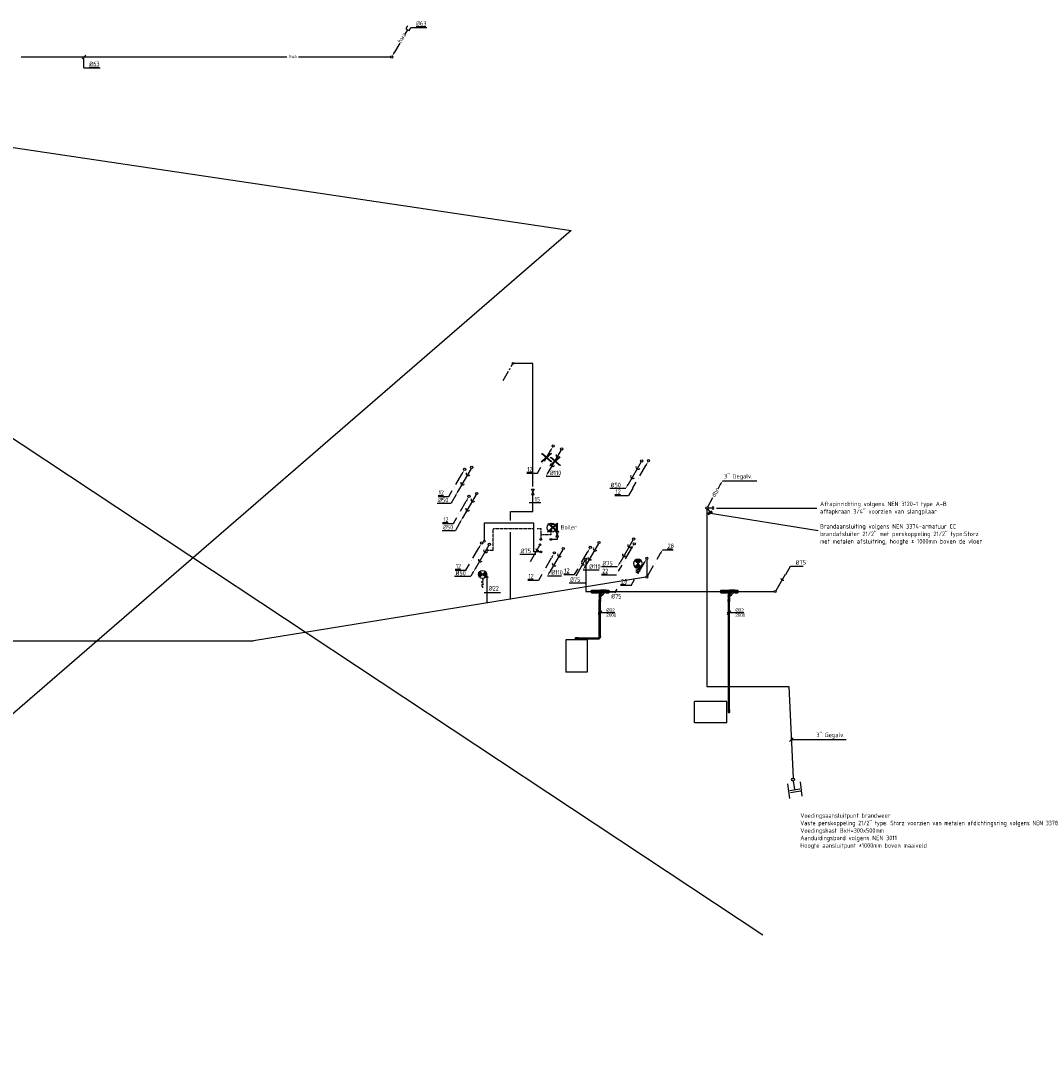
# Model space of a CAD drawing. Extents: x -132501 to 411300, y -42818 to 427495.
# Tile 233 of 256: x 215019 to 243395, y 149765 to 178996. Entities that reach past the tile are written whole.
import ezdxf
from ezdxf.enums import TextEntityAlignment as Align

# ---------------------------------------------------------------- set-up
doc = ezdxf.new("R2010")
doc.units = 0
doc.header["$LTSCALE"] = 50
for name, pattern in [('CENTER2', [28.575, 19.05, -3.175, 3.175, -3.175]), ('DASHDOT', [300, 250, -25, 0, -25]), ('WWATER', [1.2, 0.7, -0.1, 0.1, -0.1, 0.1, -0.1])]:
    doc.linetypes.add(name, pattern=pattern)
doc.layers.get('0').update_dxf_attribs({"linetype": 'CONTINUOUS'})
for name, color, linetype in [('52---0--RIOOLINST', 2, 'CONTINUOUS'), ('52AF', 6, 'CONTINUOUS'), ('53---0--WATERINST', 2, 'CONTINUOUS'), ('53WA', 3, 'DASHDOT'), ('74---0--INRSANITAIR', 2, 'CONTINUOUS'), ('kruis', 3, 'CONTINUOUS'), ('WL524---', 90, 'CONTINUOUS'), ('WL524---_D', 153, 'CONTINUOUS'), ('WL524---_HARTLIJN', 8, 'CONTINUOUS'), ('WL570---_TOEVOER', 3, 'CONTINUOUS'), ('WL5911--_D', 2, 'CONTINUOUS'), ('WM524---', 1, 'CONTINUOUS')]:
    doc.layers.add(name, color=color, linetype=linetype)
doc.styles.add('BURO-018', font='ARIAL.TTF', dxfattribs={"height": 63})
doc.styles.add('BURO-025', font='ARIAL.TTF', dxfattribs={"height": 125})
doc.styles.add('ISO18', font='iso', dxfattribs={"width": 0.9, "height": 100})
doc.styles.add('ISO25', font='ISO', dxfattribs={"width": 0.9, "height": 125})

# ---------------------------------------------------------------- blocks, each defined once
blk = doc.blocks.new('RIOL3')
at = {"layer": '52AF', "color": 2, "linetype": 'Continuous'}
blk.add_line((-16, -27), (-377, -652), dxfattribs=at)
blk.add_circle((0, 0), 31.2, dxfattribs=at)
at = {"layer": '52AF', "color": 1}
for centre in [(-101, -172), (-249, -428)]:
    blk.add_arc(centre, 58.9, 160.1692, 319.8308, dxfattribs=at)
at = {"layer": '52AF', "color": 2, "linetype": 'Continuous'}
blk.add_solid([(-356, -664), (-399, -639), (-440, -760)], dxfattribs=at)
blk = doc.blocks.new('K')
at = {"layer": '53WA', "color": 2, "linetype": 'Continuous'}
for p, q in [((-241, -419), (-77, -135)), ((-436, -757), (-341, -592))]:
    blk.add_line(p, q, dxfattribs=at)
blk.add_circle((0, 0), 31.2, dxfattribs=at)
blk.add_solid([(-98, -122), (-55, -147), (-14, -27)], dxfattribs=at)
at = {"layer": '53WA', "color": 2, "linetype": 'Continuous', "style": 'ISO25', "width": 0.9}
blk.add_text('.', height=125, rotation=60, dxfattribs=at).set_placement((-289, -511))
blk = doc.blocks.new('MAATW')
at = {"layer": '53WA', "color": 1, "linetype": 'Continuous'}
for p, q in [((-300, 25), (-150, 25)), ((-300, 0), (0, 0))]:
    blk.add_line(p, q, dxfattribs=at)
at = {"layer": '53WA', "color": 2, "linetype": 'Continuous', "style": 'ISO25', "width": 0.9}
blk.add_text('12', height=125, dxfattribs=at).set_placement((-285, 48))
blk = doc.blocks.new('DBR2')
at = {"layer": '53WA', "color": 2, "linetype": 'Continuous'}
for p, q in [((373, 650), (301, 524)), ((159, 279), (14, 27))]:
    blk.add_line(p, q, dxfattribs=at)
blk.add_circle((0, 0), 31.2, dxfattribs=at)
blk.add_solid([(350, 663), (394, 638), (434, 759)], dxfattribs=at)
at = {"layer": '53WA', "color": 1, "linetype": 'Continuous', "style": 'ISO25', "width": 0.9}
blk.add_text('dbr', height=125, rotation=60, dxfattribs=at).set_placement((221, 290))
blk = doc.blocks.new('L')
at = {"layer": '53WA', "color": 1, "linetype": 'DASHDOT'}
blk.add_line((-50, -50), (50, 50), dxfattribs=at)
blk = doc.blocks.new('*X190')
at = {"color": 0}
for p, q in [((30, 60.6), (39.4, 60.6)), ((30, 60), (40, 60)), ((30, 59.4), (39.4, 59.4)), ((30.1, 61.2), (38.8, 61.2)), ((30.1, 58.8), (38.8, 58.8)), ((30.2, 61.9), (38.1, 61.9)), ((30.2, 58.1), (38.1, 58.1)), ((30.3, 62.5), (37.5, 62.5)), ((30.3, 57.5), (37.5, 57.5)), ((30.5, 63.1), (36.9, 63.1)), ((30.5, 56.9), (36.9, 56.9)), ((30.7, 63.8), (36.2, 63.8)), ((30.7, 56.2), (36.2, 56.2)), ((31, 64.4), (35.6, 64.4)), ((31, 55.6), (35.6, 55.6)), ((31.3, 65), (35, 65)), ((31.3, 55), (35, 55)), ((31.7, 65.6), (34.4, 65.6)), ((31.7, 54.4), (34.4, 54.4)), ((32.2, 66.2), (33.8, 66.2)), ((32.2, 53.8), (33.8, 53.8)), ((32.7, 66.9), (33.1, 66.9)), ((32.7, 53.1), (33.1, 53.1)), ((40, 60), (50, 60)), ((40.6, 60.6), (50, 60.6)), ((40.6, 59.4), (50, 59.4)), ((41.2, 61.2), (49.9, 61.2)), ((41.2, 58.8), (49.9, 58.8)), ((41.9, 61.9), (49.8, 61.9)), ((41.9, 58.1), (49.8, 58.1)), ((42.5, 62.5), (49.7, 62.5)), ((42.5, 57.5), (49.7, 57.5)), ((43.1, 63.1), (49.5, 63.1)), ((43.1, 56.9), (49.5, 56.9)), ((43.8, 63.8), (49.3, 63.8)), ((43.8, 56.2), (49.3, 56.2)), ((44.4, 64.4), (49, 64.4)), ((44.4, 55.6), (49, 55.6)), ((45, 65), (48.7, 65)), ((45, 55), (48.7, 55)), ((45.6, 65.6), (48.3, 65.6)), ((45.6, 54.4), (48.3, 54.4)), ((46.2, 66.2), (47.8, 66.2)), ((46.2, 53.8), (47.8, 53.8)), ((46.9, 66.9), (47.3, 66.9)), ((46.9, 53.1), (47.3, 53.1))]:
    blk.add_line(p, q, dxfattribs=at)
blk = doc.blocks.new('BSLH')
at = {"color": 2, "linetype": 'Continuous'}
for p, q in [((1.77, -1.77), (-1.77, 1.77)), ((-1.77, -1.77), (1.77, 1.77)), ((2.51, 0.02), (3.03, 1.25)), ((3.03, 1.25), (3.57, -1.16)), ((3.57, -1.16), (4.22, 1.25)), ((4.22, 1.25), (4.71, -1.16)), ((4.71, -1.16), (5.01, 0.04)), ((5.01, 0.04), (5.69, 0.04))]:
    blk.add_line(p, q, dxfattribs=at)
for start, end in [(135, 225), (45, 135), (315, 45), (225, 315)]:
    blk.add_arc((0, 0), 2.5, start, end, dxfattribs=at)
at = {"color": 2, "linetype": 'Continuous', "xscale": 0.25, "yscale": 0.25, "zscale": 0.25}
blk.add_blockref('*X190', (-10, -15), dxfattribs=at)
blk = doc.blocks.new('KW2')
at = {"color": 2, "linetype": 'Continuous'}
for p, q in [((376, 653), (281, 488)), ((181, 315), (17, 31))]:
    blk.add_line(p, q, dxfattribs=at)
blk.add_circle((0, 0), 31.2, dxfattribs=at)
blk.add_solid([(356, 668), (399, 643), (440, 764)], dxfattribs=at)
at = {"color": 2, "linetype": 'Continuous', "style": 'ISO25', "width": 0.9}
blk.add_text('.', height=125, rotation=240, dxfattribs=at).set_placement((229, 407))
blk = doc.blocks.new('C177')
at = {"color": 3, "linetype": 'Continuous'}
for p, q in [((-5.54, -9.6), (-2.47, -4.27)), ((-2.04, -3.53), (-1.53, -2.65)), ((-1.02, -1.76), (-0.25, -0.43))]:
    blk.add_line(p, q, dxfattribs=at)
blk.add_circle((0, 0), 0.5, dxfattribs=at)
at = {"linetype": 'Continuous'}
blk.add_solid([(-3.54, -6.73), (-5.54, -9.6), (-4.06, -6.43)], dxfattribs=at)
blk = doc.blocks.new('C139')
at = {"color": 3, "linetype": 'Continuous'}
blk.add_line((-0.25, -0.43), (-5.48, -9.5), dxfattribs=at)
blk.add_circle((0, 0), 0.5, dxfattribs=at)
blk.add_arc((-1.18, -2.05), 1.22, 184.7529, 295.2471, dxfattribs=at)
at = {"linetype": 'Continuous'}
blk.add_solid([(-3.48, -6.64), (-5.48, -9.5), (-4.01, -6.33)], dxfattribs=at)
blk = doc.blocks.new('C141')
at = {"color": 3, "linetype": 'Continuous'}
blk.add_line((5.5, 9.5), (0.26, 0.42), dxfattribs=at)
blk.add_circle((0, 0), 0.5, dxfattribs=at)
blk.add_arc((4.33, 7.47), 1.22, 184.7529, 295.2471, dxfattribs=at)
at = {"linetype": 'Continuous'}
blk.add_solid([(2.27, 3.29), (0.26, 0.42), (1.74, 3.59)], dxfattribs=at)
blk = doc.blocks.new('C124')
at = {"color": 3, "linetype": 'Continuous'}
blk.add_circle((0, 0), 0.5, dxfattribs=at)
blk = doc.blocks.new('*X199')
at = {"color": 0, "linetype": 'Continuous'}
for p, q in [((69.69, 310.38), (72.81, 310.38)), ((69.75, 310.25), (72.75, 310.25)), ((69.84, 310.5), (72.66, 310.5)), ((69.88, 310.12), (72.62, 310.12)), ((70, 310), (72.5, 310)), ((70.01, 310.62), (72.49, 310.62)), ((70.12, 309.88), (72.37, 309.88)), ((70.22, 310.75), (72.28, 310.75)), ((70.52, 310.88), (71.98, 310.88)), ((70.25, 309.75), (72.25, 309.75)), ((70.38, 309.62), (72.12, 309.62)), ((70.5, 309.5), (72, 309.5)), ((70.63, 309.38), (71.87, 309.38)), ((70.75, 309.25), (71.75, 309.25)), ((70.88, 309.12), (71.62, 309.12)), ((71, 309), (71.5, 309)), ((71.13, 308.88), (71.37, 308.88))]:
    blk.add_line(p, q, dxfattribs=at)
blk = doc.blocks.new('*X200')
at = {"color": 0, "linetype": 'Continuous'}
for p, q in [((69.69, 307.12), (72.81, 307.12)), ((69.75, 307.25), (72.75, 307.25)), ((69.84, 307), (72.66, 307)), ((69.87, 307.38), (72.63, 307.38)), ((70, 307.5), (72.5, 307.5)), ((70.01, 306.88), (72.49, 306.88)), ((70.12, 307.62), (72.38, 307.62)), ((70.22, 306.75), (72.28, 306.75)), ((70.25, 307.75), (72.25, 307.75)), ((70.37, 307.88), (72.13, 307.88)), ((70.5, 308), (72, 308)), ((70.52, 306.62), (71.98, 306.62)), ((70.62, 308.12), (71.88, 308.12)), ((70.75, 308.25), (71.75, 308.25)), ((70.87, 308.38), (71.63, 308.38)), ((71, 308.5), (71.5, 308.5)), ((71.12, 308.62), (71.38, 308.62))]:
    blk.add_line(p, q, dxfattribs=at)
blk = doc.blocks.new('W226')
at = {"layer": '53---0--WATERINST', "color": 3, "linetype": 'Continuous'}
for p, q in [((0, 7.5), (-1.59, 9.09)), ((0, 7.5), (-1.59, 5.91)), ((1.59, 9.09), (0, 7.5)), ((1.59, 5.91), (0, 7.5)), ((0, 5.25), (0, 4.75)), ((0, 0.75), (0, 0))]:
    blk.add_line(p, q, dxfattribs=at)
blk.add_circle((0, 7.5), 2.25, dxfattribs=at)
for centre, start, end in [((0, 3.25), 90, 270), ((0, 1.25), 90, 270), ((0, 4.25), 270, 90), ((0, 2.25), 270, 90)]:
    blk.add_arc(centre, 0.5, start, end, dxfattribs=at)
at = {"layer": '53---0--WATERINST', "linetype": 'Continuous', "rotation": 270}
for name in ['*X200', '*X199']:
    blk.add_blockref(name, (-308.75, 78.75), dxfattribs=at)
at = {"layer": '53---0--WATERINST', "linetype": 'Continuous', "style": 'ISO18', "width": 0.9, "flags": 3}
blk.add_attdef('CODE', (-2.5, 6.25), '', height=1.8, dxfattribs=at)
blk = doc.blocks.new('W230')
at = {"color": 3}
for p, q in [((0, 0.75), (0, -0.75)), ((0, -0.75), (3, 0.75)), ((3, -0.75), (0, 0.75)), ((3, 0.75), (3, -0.75))]:
    blk.add_line(p, q, dxfattribs=at)
at = {"color": 3, "style": 'ISO18', "width": 0.9, "flags": 3}
blk.add_attdef('CODE', (0.54, -1.07), '', height=1.8, dxfattribs=at)
blk = doc.blocks.new('*U339')
at = {"color": 2, "ltscale": 10}
for p, q in [((450, 300, -2900), (-450, 300, -2900)), ((-450, -300, -2900), (-450, 300, -2900)), ((450, -300, -2900), (450, 300, -2900)), ((450, -300, -2900), (-450, -300, -2900))]:
    blk.add_line(p, q, dxfattribs=at)
at = {"layer": 'WL5911--_D', "color": 2, "style": 'BURO-025'}
blk.add_attdef('POSNR', text='', height=125, dxfattribs=at).set_placement((0, 0), align=Align.MIDDLE)
blk = doc.blocks.new('*U360')
at = {"color": 2, "ltscale": 10}
for p, q in [((450, 300, -2900), (-450, 300, -2900)), ((-450, -300, -2900), (-450, 300, -2900)), ((450, -300, -2900), (450, 300, -2900)), ((450, -300, -2900), (-450, -300, -2900))]:
    blk.add_line(p, q, dxfattribs=at)
at = {"layer": 'WL5911--_D', "color": 2, "style": 'BURO-025'}
blk.add_attdef('POSNR', text='', height=125, dxfattribs=at).set_placement((0, 0), align=Align.MIDDLE)
blk = doc.blocks.new('*U813')
at = {"color": 0, "ltscale": 10}
for p, q in [((-7, 16, -2600), (-22, 16, -2600)), ((-7, 16, -2600), (-4, 16, -2600)), ((-4, 16, -2600), (1, 16, -2600)), ((1, 16, -2600), (6, 16, -2600)), ((6, 16, -2600), (9, 16, -2600)), ((10, 17, -2600), (9, 16, -2600)), ((32, 17, -2600), (10, 17, -2600)), ((10, -17, -2600), (10, 17, -2600)), ((32, -17, -2600), (32, 17, -2600)), ((-7, -16, -2600), (-22, -16, -2600)), ((-7, -16, -2600), (-4, -16, -2600)), ((-4, -16, -2600), (1, -16, -2600)), ((1, -16, -2600), (6, -16, -2600)), ((6, -16, -2600), (9, -16, -2600)), ((10, -17, -2600), (9, -16, -2600)), ((32, -17, -2600), (10, -17, -2600))]:
    blk.add_line(p, q, dxfattribs=at)
at = {"layer": 'WL524---_HARTLIJN', "linetype": 'CENTER2'}
for p, q in [((-22, 0, -2600), (-7, 0, -2600)), ((-7, 0, -2600), (9, 0, -2600))]:
    blk.add_line(p, q, dxfattribs=at)
at = {"layer": 'WL524---_D', "color": 1, "style": 'BURO-018'}
blk.add_attdef('POSNR', text='', height=90, dxfattribs=at).set_placement((0, 0), align=Align.MIDDLE)
blk = doc.blocks.new('*U814')
at = {"color": 0, "ltscale": 10}
for p, q in [((-17, 23, -2629), (-17, 7, -2629)), ((-16, 5, -2629), (-16, 7, -2629)), ((16, 5, -2629), (16, 7, -2629)), ((17, 23, -2629), (17, 7, -2629))]:
    blk.add_line(p, q, dxfattribs=at)
blk.add_arc((0, 0, -2629), 16.8, 0.18, 0, dxfattribs=at)
at = {"color": 0, "ltscale": 10, "extrusion": (0, 0, -1)}
blk.add_ellipse((0, 7, -2629), major_axis=(-16.8, 0), ratio=0.707107, start_param=6.034061, end_param=9.673903, dxfattribs=at)
at = {"color": 0, "ltscale": 10}
blk.add_ellipse((0, 23, -2629), major_axis=(-16.8, 0), ratio=0.707107, start_param=3.141593, end_param=6.283185, dxfattribs=at)
at = {"layer": 'WL524---_HARTLIJN', "linetype": 'CENTER2'}
blk.add_line((0, 0, -2629), (0, 7, -2629), dxfattribs=at)
at = {"layer": 'WL524---_D', "color": 1, "style": 'BURO-018'}
blk.add_attdef('POSNR', text='', height=90, dxfattribs=at).set_placement((0, 0), align=Align.MIDDLE)
blk = doc.blocks.new('*U815')
at = {"color": 0, "ltscale": 10}
blk.add_circle((0, 0, -2800), 16, dxfattribs=at)
at = {"layer": 'WL524---_HARTLIJN', "linetype": 'CENTER2'}
for p, q in [((-22.4, 0, -2800), (22.4, 0, -2800)), ((0, -22.4, -2800), (0, 22.4, -2800))]:
    blk.add_line(p, q, dxfattribs=at)
blk.add_circle((0, 0, -2800), 0.075, dxfattribs=at)
at = {"layer": 'WL524---_D', "color": 1, "style": 'BURO-018'}
blk.add_attdef('POSNR', text='', height=90, dxfattribs=at).set_placement((0, 0), align=Align.MIDDLE)
blk = doc.blocks.new('*U816')
at = {"color": 0, "ltscale": 10}
for p, q in [((0, 16, -2600), (3062, 16, -2600)), ((0, -16, -2600), (0, 16, -2600)), ((0, -16, -2600), (3062, -16, -2600))]:
    blk.add_line(p, q, dxfattribs=at)
at = {"layer": 'WL524---_HARTLIJN', "linetype": 'CENTER2'}
blk.add_line((0, 0, -2600), (3062, 0, -2600), dxfattribs=at)
at = {"layer": 'WL524---_D', "color": 1, "style": 'BURO-018'}
blk.add_attdef('POSNR', text='', height=90, dxfattribs=at).set_placement((0, 0), align=Align.MIDDLE)
blk = doc.blocks.new('*U817')
at = {"layer": 'WM524---', "color": 0, "ltscale": 10}
for p, q in [((-50, -50), (50, 50)), ((-50, 0), (415, 0))]:
    blk.add_line(p, q, dxfattribs=at)
at = {"layer": 'WM524---', "color": 0, "style": 'BURO-018'}
for s, p in [('%%c32', (177, 25)), ('2600', (177, -115))]:
    blk.add_text(s, height=90, dxfattribs=at).set_placement(p)
blk = doc.blocks.new('*U818')
at = {"color": 0, "ltscale": 10}
for p, q in [((0, 20, -2600), (29, 20, -2600)), ((29, 20, -2600), (29, -20, -2600)), ((0, -20, -2600), (29, -20, -2600))]:
    blk.add_line(p, q, dxfattribs=at)
at = {"layer": 'WL524---_HARTLIJN', "linetype": 'CENTER2'}
blk.add_line((0, 0, -2600), (6, 0, -2600), dxfattribs=at)
at = {"layer": 'WL524---_D', "color": 1, "style": 'BURO-018'}
blk.add_attdef('POSNR', text='', height=90, dxfattribs=at).set_placement((0, 0), align=Align.MIDDLE)
blk = doc.blocks.new('*U819')
at = {"color": 0, "ltscale": 10}
for p, q in [((-26, 21, -2600), (28, 21, -2600)), ((-26, 21, -2600), (-26, -21, -2600)), ((0, 21, -2600), (0, -21, -2600)), ((2, 21, -2600), (2, -21, -2600)), ((28, 21, -2600), (28, -21, -2600)), ((-26, -21, -2600), (28, -21, -2600))]:
    blk.add_line(p, q, dxfattribs=at)
at = {"layer": 'WL524---_HARTLIJN', "linetype": 'CENTER2'}
blk.add_line((0, 0, -2600), (2, 0, -2600), dxfattribs=at)
at = {"layer": 'WL524---_D', "color": 1, "style": 'BURO-018'}
blk.add_attdef('POSNR', text='', height=90, dxfattribs=at).set_placement((0, 0), align=Align.MIDDLE)
blk = doc.blocks.new('*U820')
at = {"color": 0, "ltscale": 10}
for p, q in [((-64, 39, -2600), (-20, 39, -2600)), ((-64, 39, -2600), (-64, -39, -2600)), ((-20, 39, -2600), (-18, 38, -2600)), ((-20, 39, -2600), (-20, -39, -2600)), ((-18, 38, -2600), (-16, 38, -2600)), ((-16, 38, -2600), (39, 92, -2600)), ((-16, 38, -2600), (0, 0, -2600)), ((91, 38, -2600), (0, 0, -2600)), ((70, 126, -2600), (39, 95, -2600)), ((39, 95, -2600), (39, 92, -2600)), ((95, 39, -2600), (39, 95, -2600)), ((126, 70, -2600), (70, 126, -2600)), ((91, 38, -2600), (92, 39, -2600)), ((91, 38, -2600), (93, 38, -2600)), ((95, 39, -2600), (92, 39, -2600)), ((95, 39, -2600), (93, 38, -2600)), ((126, 70, -2600), (95, 39, -2600)), ((139, 39, -2600), (95, 39, -2600)), ((95, -39, -2600), (95, 39, -2600)), ((139, -39, -2600), (139, 39, -2600)), ((-64, -39, -2600), (-20, -39, -2600)), ((-20, -39, -2600), (-18, -38, -2600)), ((-18, -38, -2600), (93, -38, -2600)), ((95, -39, -2600), (93, -38, -2600)), ((139, -39, -2600), (95, -39, -2600))]:
    blk.add_line(p, q, dxfattribs=at)
at = {"layer": 'WL524---_HARTLIJN', "linetype": 'CENTER2'}
for p, q in [((-20, 0, -2600), (95, 0, -2600)), ((0, 0, -2600), (67, 67, -2600))]:
    blk.add_line(p, q, dxfattribs=at)
at = {"layer": 'WL524---_D', "color": 1, "style": 'BURO-018'}
blk.add_attdef('POSNR', text='', height=90, dxfattribs=at).set_placement((0, 0), align=Align.MIDDLE)
blk = doc.blocks.new('*U821')
at = {"color": 0, "ltscale": 10}
for p, q in [((44, 38, -2600), (48, 38, -2600)), ((48, 38, -2600), (48, -37, -2600)), ((44, -37, -2600), (48, -37, -2600))]:
    blk.add_line(p, q, dxfattribs=at)
at = {"layer": 'WL524---_HARTLIJN', "linetype": 'CENTER2'}
blk.add_line((0, 0, -2600), (20, 0, -2600), dxfattribs=at)
at = {"layer": 'WL524---_D', "color": 1, "style": 'BURO-018'}
blk.add_attdef('POSNR', text='', height=90, dxfattribs=at).set_placement((0, 0), align=Align.MIDDLE)
blk = doc.blocks.new('*U822')
at = {"color": 0, "ltscale": 10}
for p, q in [((-9, 20, -2615), (-6, 22, -2615)), ((12, 42, -2615), (-6, 23, -2615)), ((-6, 23, -2615), (-6, 22, -2615)), ((23, -6, -2615), (-6, 23, -2615)), ((42, 12, -2615), (12, 42, -2615)), ((42, 12, -2615), (23, -6, -2615)), ((23, -6, -2615), (22, -6, -2615))]:
    blk.add_line(p, q, dxfattribs=at)
blk.add_arc((-11, 27, -2615), 46.6, 272.9549, 315, dxfattribs=at)
at = {"layer": 'WL524---_HARTLIJN', "linetype": 'CENTER2'}
blk.add_line((-37, 0, -2615), (-11, 0, -2615), dxfattribs=at)
blk.add_arc((-11, 27, -2615), 26.6, 270, 315, dxfattribs=at)
at = {"layer": 'WL524---_D', "color": 1, "style": 'BURO-018'}
blk.add_attdef('POSNR', text='', height=90, dxfattribs=at).set_placement((0, 0), align=Align.MIDDLE)
blk = doc.blocks.new('*U823')
at = {"color": 0, "ltscale": 10}
for p, q in [((0, 38, -2600), (198, 38, -2600)), ((0, -38, -2600), (0, 38, -2600)), ((0, -38, -2600), (198, -38, -2600))]:
    blk.add_line(p, q, dxfattribs=at)
at = {"layer": 'WL524---_HARTLIJN', "linetype": 'CENTER2'}
blk.add_line((0, 0, -2600), (242, 0, -2600), dxfattribs=at)
at = {"layer": 'WL524---_D', "color": 1, "style": 'BURO-018'}
blk.add_attdef('POSNR', text='', height=90, dxfattribs=at).set_placement((0, 0), align=Align.MIDDLE)
blk = doc.blocks.new('*U824')
at = {"color": 0, "ltscale": 10}
for p, q in [((44, 38, -2600), (121, 38, -2600)), ((121, 38, -2600), (121, -38, -2600)), ((44, -38, -2600), (121, -38, -2600))]:
    blk.add_line(p, q, dxfattribs=at)
at = {"layer": 'WL524---_HARTLIJN', "linetype": 'CENTER2'}
blk.add_line((0, 0, -2600), (121, 0, -2600), dxfattribs=at)
at = {"layer": 'WL524---_D', "color": 1, "style": 'BURO-018'}
blk.add_attdef('POSNR', text='', height=90, dxfattribs=at).set_placement((0, 0), align=Align.MIDDLE)
blk = doc.blocks.new('*U825')
at = {"color": 0, "ltscale": 10}
for p, q in [((26, 20, -2600), (108, 20, -2600)), ((26, -20, -2600), (108, -20, -2600))]:
    blk.add_line(p, q, dxfattribs=at)
at = {"layer": 'WL524---_HARTLIJN', "linetype": 'CENTER2'}
blk.add_line((0, 0, -2600), (134, 0, -2600), dxfattribs=at)
at = {"layer": 'WL524---_D', "color": 1, "style": 'BURO-018'}
blk.add_attdef('POSNR', text='', height=90, dxfattribs=at).set_placement((0, 0), align=Align.MIDDLE)
blk = doc.blocks.new('*U826')
at = {"color": 0, "ltscale": 10}
for p, q in [((-17, 23, -2629), (-17, 7, -2629)), ((-16, 5, -2629), (-16, 7, -2629)), ((16, 5, -2629), (16, 7, -2629)), ((17, 23, -2629), (17, 7, -2629))]:
    blk.add_line(p, q, dxfattribs=at)
blk.add_arc((0, 0, -2629), 16.8, 0.18, 0, dxfattribs=at)
at = {"color": 0, "ltscale": 10, "extrusion": (0, 0, -1)}
blk.add_ellipse((0, 7, -2629), major_axis=(-16.8, 0), ratio=0.707107, start_param=6.034061, end_param=9.673903, dxfattribs=at)
at = {"color": 0, "ltscale": 10}
blk.add_ellipse((0, 23, -2629), major_axis=(-16.8, 0), ratio=0.707107, start_param=3.141593, end_param=6.283185, dxfattribs=at)
at = {"layer": 'WL524---_HARTLIJN', "linetype": 'CENTER2'}
blk.add_line((0, 0, -2629), (0, 7, -2629), dxfattribs=at)
at = {"layer": 'WL524---_D', "color": 1, "style": 'BURO-018'}
blk.add_attdef('POSNR', text='', height=90, dxfattribs=at).set_placement((0, 0), align=Align.MIDDLE)
blk = doc.blocks.new('*U827')
at = {"color": 0, "ltscale": 10}
blk.add_circle((0, 0, -2800), 16, dxfattribs=at)
at = {"layer": 'WL524---_HARTLIJN', "linetype": 'CENTER2'}
for p, q in [((-22.4, 0, -2800), (22.4, 0, -2800)), ((0, -22.4, -2800), (0, 22.4, -2800))]:
    blk.add_line(p, q, dxfattribs=at)
blk.add_circle((0, 0, -2800), 0.075, dxfattribs=at)
at = {"layer": 'WL524---_D', "color": 1, "style": 'BURO-018'}
blk.add_attdef('POSNR', text='', height=90, dxfattribs=at).set_placement((0, 0), align=Align.MIDDLE)
blk = doc.blocks.new('*U828')
at = {"color": 0, "ltscale": 10}
for p, q in [((-3, 16, -2600), (1, 16, -2600)), ((1, 16, -2600), (6, 16, -2600)), ((6, 16, -2600), (9, 16, -2600)), ((10, 17, -2600), (9, 16, -2600)), ((32, 17, -2600), (10, 17, -2600)), ((10, -17, -2600), (10, 17, -2600)), ((32, -17, -2600), (32, 17, -2600)), ((-3, -16, -2600), (1, -16, -2600)), ((1, -16, -2600), (6, -16, -2600)), ((6, -16, -2600), (9, -16, -2600)), ((10, -17, -2600), (9, -16, -2600)), ((32, -17, -2600), (10, -17, -2600))]:
    blk.add_line(p, q, dxfattribs=at)
at = {"layer": 'WL524---_HARTLIJN', "linetype": 'CENTER2'}
for p, q in [((-22, 0, -2600), (-7, 0, -2600)), ((-7, 0, -2600), (9, 0, -2600))]:
    blk.add_line(p, q, dxfattribs=at)
at = {"layer": 'WL524---_D', "color": 1, "style": 'BURO-018'}
blk.add_attdef('POSNR', text='', height=90, dxfattribs=at).set_placement((0, 0), align=Align.MIDDLE)
blk = doc.blocks.new('*U829')
at = {"color": 0, "ltscale": 10}
for p, q in [((22, 16, -2600), (570, 16, -2600)), ((22, -16, -2600), (570, -16, -2600))]:
    blk.add_line(p, q, dxfattribs=at)
at = {"layer": 'WL524---_HARTLIJN', "linetype": 'CENTER2'}
blk.add_line((0, 0, -2600), (592, 0, -2600), dxfattribs=at)
at = {"layer": 'WL524---_D', "color": 1, "style": 'BURO-018'}
blk.add_attdef('POSNR', text='', height=90, dxfattribs=at).set_placement((0, 0), align=Align.MIDDLE)
blk = doc.blocks.new('*U830')
at = {"color": 0, "ltscale": 10}
for p, q in [((22, 16, -2600), (982, 16, -2600)), ((22, -16, -2600), (982, -16, -2600))]:
    blk.add_line(p, q, dxfattribs=at)
at = {"layer": 'WL524---_HARTLIJN', "linetype": 'CENTER2'}
blk.add_line((0, 0, -2600), (1005, 0, -2600), dxfattribs=at)
at = {"layer": 'WL524---_D', "color": 1, "style": 'BURO-018'}
blk.add_attdef('POSNR', text='', height=90, dxfattribs=at).set_placement((0, 0), align=Align.MIDDLE)
blk = doc.blocks.new('*U831')
at = {"layer": 'WM524---', "color": 0, "ltscale": 10}
for p, q in [((-50, -50), (50, 50)), ((-50, 0), (415, 0))]:
    blk.add_line(p, q, dxfattribs=at)
at = {"layer": 'WM524---', "color": 0, "style": 'BURO-018'}
for s, p in [('%%c32', (177, 25)), ('2600', (177, -115))]:
    blk.add_text(s, height=90, dxfattribs=at).set_placement(p)
blk = doc.blocks.new('*U832')
at = {"color": 0, "ltscale": 10}
for p, q in [((-32, 17, -2600), (-10, 17, -2600)), ((-32, 17, -2600), (-32, -17, -2600)), ((-10, 17, -2600), (-9, 16, -2600)), ((-10, 17, -2600), (-10, -17, -2600)), ((-9, 16, -2600), (-5, 18, -2600)), ((11, 35, -2600), (-5, 19, -2600)), ((-5, 19, -2600), (-5, 18, -2600)), ((19, -5, -2600), (-5, 19, -2600)), ((35, 11, -2600), (11, 35, -2600)), ((35, 11, -2600), (19, -5, -2600)), ((-32, -17, -2600), (-10, -17, -2600)), ((-10, -17, -2600), (-9, -16, -2600)), ((19, -5, -2600), (18, -5, -2600))]:
    blk.add_line(p, q, dxfattribs=at)
blk.add_arc((-9, 22, -2600), 38.2, 270, 315, dxfattribs=at)
at = {"layer": 'WL524---_HARTLIJN', "linetype": 'CENTER2'}
blk.add_arc((-9, 22, -2600), 22.2, 270, 315, dxfattribs=at)
at = {"layer": 'WL524---_D', "color": 1, "style": 'BURO-018'}
blk.add_attdef('POSNR', text='', height=90, dxfattribs=at).set_placement((0, 0), align=Align.MIDDLE)
blk = doc.blocks.new('*U833')
at = {"color": 0, "ltscale": 10}
for p, q in [((-9, 16, -2600), (-5, 18, -2600)), ((11, 35, -2600), (-5, 19, -2600)), ((-5, 19, -2600), (-5, 18, -2600)), ((19, -5, -2600), (-5, 19, -2600)), ((35, 11, -2600), (11, 35, -2600)), ((35, 11, -2600), (19, -5, -2600)), ((19, -5, -2600), (18, -5, -2600))]:
    blk.add_line(p, q, dxfattribs=at)
blk.add_arc((-9, 22, -2600), 38.2, 270.2999, 315, dxfattribs=at)
at = {"layer": 'WL524---_HARTLIJN', "linetype": 'CENTER2'}
blk.add_line((-31, 0, -2600), (-9, 0, -2600), dxfattribs=at)
blk.add_arc((-9, 22, -2600), 22.2, 270, 315, dxfattribs=at)
at = {"layer": 'WL524---_D', "color": 1, "style": 'BURO-018'}
blk.add_attdef('POSNR', text='', height=90, dxfattribs=at).set_placement((0, 0), align=Align.MIDDLE)
blk = doc.blocks.new('kruis')
at = {"layer": 'WL570---_TOEVOER'}
for p, q in [((201259, 14688), (201006, 14460)), ((201264, 14467), (201013, 14689)), ((201013, 14689), (201048, 14672)), ((201043, 14468), (201294, 14690)), ((201048, 14672), (201048, 14686)), ((201048, 14686), (201301, 14459)), ((201294, 14690), (201259, 14673)), ((201259, 14673), (201259, 14688)), ((201006, 14460), (201043, 14468)), ((201301, 14459), (201264, 14467))]:
    blk.add_line(p, q, dxfattribs=at)
for points in [[(201043, 14468), (201006, 14460), (201259, 14688), (201259, 14673)], [(201259, 14688), (201006, 14460), (201259, 14673)], [(201048, 14672), (201013, 14689), (201264, 14467)], [(201259, 14673), (201294, 14690), (201043, 14468)], [(201043, 14468), (201259, 14673), (201259, 14673)], [(201264, 14467), (201301, 14459), (201048, 14686), (201048, 14672)], [(201048, 14686), (201301, 14459), (201048, 14672)], [(201264, 14467), (201048, 14672), (201048, 14672)], [(201051, 14478), (201253, 14670), (201176, 14589)], [(201220, 14511), (201140, 14600), (201052, 14666)], [(201256, 14476), (201054, 14669), (201131, 14588)], [(201087, 14513), (201167, 14601), (201255, 14668)]]:
    blk.add_solid(points, dxfattribs=at)

msp = doc.modelspace()

# ---------------------------------------------------------------- linework, layer by layer
at = {"layer": '52AF', "color": 2, "linetype": 'Continuous'}
for p, q in [((225780.3724, 178750.6876), (225707.8469, 178625.0697)), ((225783.783, 178862.439), (225736.354, 178774.4021)), ((225736.354, 178774.4021), (225824.3909, 178726.9731)), ((225824.3909, 178726.9731), (225871.8199, 178815.01)), ((225566.1791, 178379.6939), (225420.9974, 178128.2319))]:
    msp.add_line(p, q, dxfattribs=at)
at = {"layer": '52AF', "color": 1, "linetype": 'Continuous'}
for p, q in [((225871.2696, 178815.0957), (226321.2696, 178815.0957)), ((226021.2696, 178840.0957), (226296.2696, 178840.0957)), ((216771.2696, 177690.0957), (216771.2696, 177990.0957)), ((216771.2696, 177690.0957), (217221.2696, 177690.0957)), ((216921.2696, 177715.0957), (217196.2696, 177715.0957)), ((229640.1484, 166324.0801), (230026.7474, 166324.0801)), ((227134.4743, 165812.3042), (226995.017, 165571.9478)), ((231412.8771, 165990.3459), (231862.8771, 165990.3459)), ((226610.1284, 165571.9478), (226995.017, 165571.9478)), ((227271.2709, 165082.3329), (227114.5675, 164815.0957)), ((226746.2696, 164815.0957), (227114.5675, 164815.0957)), ((228908.8916, 164156.6303), (229358.8916, 164156.6303)), ((230672.3914, 163714.3786), (231122.3914, 163714.3786)), ((231183.8916, 163806.6303), (231633.8916, 163806.6303)), ((236312.7802, 163590.974), (236446.2252, 163822.1076)), ((236445.1435, 163822.1065), (236796.708, 163822.4615)), ((227094.864, 163536.3368), (227544.864, 163536.3368)), ((227622.1838, 163666.9008), (227547.8378, 163536.3368)), ((229683.0537, 163551.1737), (230069.6527, 163551.1737)), ((230283.8916, 163356.6303), (230733.8916, 163356.6303)), ((231610.6561, 163180.7729), (231549.8934, 163073.9478)), ((231133.8916, 163106.6303), (231583.8916, 163106.6303))]:
    msp.add_line(p, q, dxfattribs=at)
at = {"layer": '52AF', "linetype": 'Continuous'}
for p, q in [((222421.2696, 177993.3287), (215021.2696, 177993.3287)), ((225312.9737, 177993.3287), (222746.2696, 177993.3287)), ((230746.2696, 163990.0957), (230746.2696, 163115.0957)), ((230746.2696, 163115.0957), (235971.2696, 163115.0957))]:
    msp.add_line(p, q, dxfattribs=at)
at = {"layer": '52AF', "color": 2, "linetype": 'Continuous'}
msp.add_circle((225344.2237, 177993.3287), 31.25, dxfattribs=at)
msp.add_solid([(225442.6481, 178115.7319), (225399.3468, 178140.7319), (225358.4974, 178019.9787)], dxfattribs=at)
at = {"layer": '53---0--WATERINST'}
for p, q in [((229171.2696, 165590.0957), (229496.2696, 165590.0957)), ((227921.2696, 163090.0957), (228371.2696, 163090.0957))]:
    msp.add_line(p, q, dxfattribs=at)
msp.add_circle((229796.2696, 164890.0957), 125, dxfattribs=at)
at = {"layer": '53WA', "linetype": 'DASHDOT'}
for p, q in [((229271.2696, 169465.0957), (228771.2696, 169465.0957)), ((229271.2696, 166040.0957), (229271.2696, 169465.0957)), ((229271.2696, 165340.0957), (229271.2696, 165815.0957)), ((228646.2696, 165340.0957), (229271.2696, 165340.0957)), ((228646.2696, 165090.0957), (228646.2696, 165340.0957)), ((228646.2696, 162890.0957), (228646.2696, 164765.0957)), ((232415.0196, 163515.0957), (221490.9522, 161740.0957)), ((210346.2696, 161740.0957), (221490.9522, 161740.0957))]:
    msp.add_line(p, q, dxfattribs=at)
at = {"layer": '53WA', "color": 1, "linetype": 'Continuous'}
for p, q in [((234557.1745, 166192.1266), (235508.8028, 166192.1266)), ((231559.9033, 165810.5979), (231709.9033, 165810.5979)), ((231559.9033, 165785.5979), (231934.7449, 165785.5979)), ((232056.1766, 165993.3133), (231934.7449, 165785.5979)), ((234221.2696, 165290.0957), (237221.2696, 164815.0957)), ((234387.6658, 165432.4817), (237180.0999, 165432.4817)), ((233008.2613, 164300.2102), (233158.2613, 164300.2102)), ((232883.2613, 164275.2102), (233183.2613, 164275.2102)), ((231188.1735, 163600.176), (231338.1735, 163600.176)), ((231188.1735, 163575.176), (231599.8934, 163575.176)), ((231714.5429, 163312.0784), (231864.5429, 163312.0784)), ((231714.5429, 163287.0784), (232014.5429, 163287.0784)), ((236471.2696, 158990.0957), (237996.2696, 158990.0957))]:
    msp.add_line(p, q, dxfattribs=at)
at = {"layer": '53WA', "color": 2, "linetype": 'Continuous'}
for p, q in [((234296.2696, 165390.0957), (234296.2696, 165490.0957)), ((234139.0179, 165282.6454), (234257.7691, 165359.4448)), ((234140.7939, 165410.1085), (234198.3935, 165321.0451)), ((234146.2696, 165440.0957), (234321.2696, 165440.0957)), ((234158.2177, 165252.9576), (234276.9689, 165329.757)), ((236423.9724, 157346.6836), (236371.9182, 157763.1171)), ((236431.8031, 157573.1986), (236706.8031, 157623.1986)), ((236446.2696, 157515.0957), (236721.2696, 157565.0957)), ((236569.3031, 157598.1986), (236531.8031, 157836.0328)), ((236771.2696, 157415.0957), (236721.1954, 157815.6895))]:
    msp.add_line(p, q, dxfattribs=at)
at = {"layer": '53WA', "color": 5, "linetype": 'Continuous'}
for p, q in [((234121.2696, 165415.0957), (234121.2696, 160465.0957)), ((234121.2696, 160465.0957), (236396.2696, 160465.0957)), ((236396.2696, 160465.0957), (236519.9078, 157919.1189))]:
    msp.add_line(p, q, dxfattribs=at)
at = {"layer": '53WA'}
for p, q in [((229296.2696, 165015.0957), (227921.2696, 165015.0957)), ((227921.2696, 165015.0957), (227921.2696, 164540.0957)), ((229296.2696, 164215.0957), (229296.2696, 165015.0957)), ((229796.2696, 164990.0957), (229946.2696, 164990.0957)), ((229946.2696, 164990.0957), (229946.2696, 164790.0957)), ((229946.2696, 164640.0957), (229946.2696, 164565.0957)), ((229946.2696, 164565.0957), (229796.2696, 164565.0957)), ((229471.2696, 164215.0957), (229296.2696, 164215.0957)), ((227996.2696, 162790.0957), (227996.2696, 163490.0957))]:
    msp.add_line(p, q, dxfattribs=at)
at = {"layer": '53WA', "linetype": 'WWATER'}
for p, q in [((228171.2696, 164265.0957), (228171.2696, 164865.0957)), ((228171.2696, 164865.0957), (229271.2696, 164865.0957)), ((229396.2696, 164865.0957), (229496.2696, 164865.0957)), ((229496.2696, 164865.0957), (229496.2696, 164690.0957)), ((229771.2696, 164690.0957), (229496.2696, 164690.0957)), ((229496.2696, 164690.0957), (229496.2696, 164590.0957)), ((229771.2696, 164790.0957), (229771.2696, 164690.0957)), ((228021.2696, 164265.0957), (228171.2696, 164265.0957))]:
    msp.add_line(p, q, dxfattribs=at)
at = {"layer": '53WA', "color": 3, "linetype": 'DASHDOT'}
msp.add_line((232446.2696, 164015.0957), (232446.2696, 163540.0957), dxfattribs=at)
at = {"layer": '53WA', "color": 2, "linetype": 'Continuous'}
msp.add_circle((236519.9078, 157877.5759), 40.3928, dxfattribs=at)
at = {"layer": 'WL524---'}
for p, q in [((235677.4738, 153550.6035), (198999.8915, 177812.307)), ((198999.8915, 177812.307), (230339.4217, 173166.4487)), ((230339.4217, 173166.4487), (203304.7712, 149765.0894))]:
    msp.add_line(p, q, dxfattribs=at)

# ---------------------------------------------------------------- block references
at = {"layer": '52---0--RIOOLINST', "xscale": 50, "yscale": 50, "zscale": 50}
for name, p in [('C139', (229471.2696, 164415.0957)), ('C139', (230746.2696, 164015.0957)), ('C141', (236021.2696, 163115.0957))]:
    msp.add_blockref(name, p, dxfattribs=at)
at = {"layer": '52AF', "color": 1, "linetype": 'Continuous'}
for name, p in [('L', (216771.2696, 177990.0957)), ('MAATW', (229401.0723, 166407.2446)), ('MAATW', (226935.2272, 165758.8916)), ('MAATW', (227060.1284, 165005.1815)), ('MAATW', (227411.0413, 163708.4439)), ('MAATW', (230432.4609, 163583.8147)), ('MAATW', (229433.2513, 163432.4791))]:
    msp.add_blockref(name, p, dxfattribs=at)
at = {"layer": '52AF', "color": 6, "linetype": 'Continuous'}
for p in [(230077.3027, 167083.725), (232303.0052, 166747.0235), (227571.6285, 166568.9817), (227711.3989, 165841.9778), (232076.9935, 164572.21), (228062.3119, 164426.5457), (230120.2079, 164310.8186), (231113.4699, 164476.9909)]:
    msp.add_blockref('RIOL3', p, dxfattribs=at)
at = {"layer": '53---0--WATERINST', "linetype": 'DASHDOT', "xscale": 50, "yscale": 50, "zscale": 50}
msp.add_blockref('C177', (228721.2696, 169465.0957), dxfattribs=at)
at = {"layer": '53---0--WATERINST', "xscale": 50, "yscale": 50, "zscale": 50, "rotation": 90}
for p in [(229271.2696, 165815.0957), (229946.2696, 164640.0957)]:
    msp.add_blockref('W230', p, dxfattribs=at)
at = {"layer": '53---0--WATERINST', "xscale": 50, "yscale": 50, "zscale": 50}
for p in [(229771.2696, 164990.0957), (229496.2696, 164565.0957), (229771.2696, 164815.0957), (229771.2696, 164565.0957), (227921.2696, 164515.0957), (227996.2696, 164265.0957), (229496.2696, 164215.0957), (227996.2696, 163515.0957)]:
    msp.add_blockref('C124', p, dxfattribs=at)
at = {"layer": '53WA', "color": 3, "linetype": 'Continuous'}
for name, p in [('K', (229839.0907, 167164.8612)), ('K', (232493.3308, 166752.9582)), ('K', (227371.2696, 166515.0957)), ('DBR2', (234120.0203, 165438.4164)), ('K', (227496.2696, 165765.0957)), ('K', (227846.2696, 164465.0957)), ('K', (230871.2696, 164340.0957)), ('K', (232096.2696, 164441.324)), ('K', (229871.2696, 164190.0957))]:
    msp.add_blockref(name, p, dxfattribs=at)
at = {"layer": '53WA', "color": 1, "linetype": 'Continuous'}
for name, p in [('KW2', (232446.2696, 163515.0957)), ('K', (232446.2696, 164040.0957))]:
    msp.add_blockref(name, p, dxfattribs=at)
at = {"layer": '53WA', "color": 1, "linetype": 'Continuous', "xscale": 50, "yscale": 50, "zscale": 50, "rotation": 270}
msp.add_blockref('BSLH', (232196.2696, 163890.0957), dxfattribs=at)
at = {"layer": '53WA', "color": 2, "linetype": 'Continuous'}
msp.add_blockref('L', (236471.2696, 158990.0957), dxfattribs=at)
at = {"layer": '74---0--INRSANITAIR', "xscale": 50, "yscale": 50, "zscale": 50}
msp.add_blockref('W226', (227871.2696, 163215.0957), dxfattribs=at)
at = {"layer": 'kruis'}
for p in [(28495.9106, 152266.6856), (28742.0882, 152162.137), (28676.8232, 150316.4119)]:
    msp.add_blockref('kruis', p, dxfattribs=at)
at = {"layer": 'WL524---_D'}
for name, p in [('*U823', (230909.8929, 163116.2806, 2600)), ('*U824', (231266.5577, 163116.2806, 2600)), ('*U823', (234503.4552, 163116.2806, 2600)), ('*U824', (234860.12, 163116.2806, 2600)), ('*U828', (230498.2187, 161811.1895, 2600)), ('*U829', (230508.2187, 161811.1895, 2600)), ('*U832', (231110.0861, 161811.1895, 2600)), ('*U815', (234732.6398, 159754.1999, 2800)), ('*U814', (234732.6398, 159754.1999, 2628.9914))]:
    msp.add_blockref(name, p, dxfattribs=at)
for name, p, rotation in [('*U820', (231246.5577, 163116.2806, 2600), 180), ('*U820', (234840.12, 163116.2806, 2600), 180), ('*U822', (231139.0775, 163008.8004, 2615), 224.9999999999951), ('*U819', (231139.0775, 162860.9825, 2600), 90), ('*U821', (231179.3826, 163049.1055, 2600), 224.9999999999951), ('*U825', (231139.0775, 162996.8004, 2600), 270), ('*U818', (231139.0775, 162860.9825, 2600), 270), ('*U830', (231139.0775, 161850.1808, 2600), 90), ('*U822', (234732.6398, 163008.8004, 2615), 225), ('*U819', (234732.6398, 162860.9825, 2600), 90), ('*U821', (234772.9449, 163049.1055, 2600), 225), ('*U825', (234732.6398, 162996.8004, 2600), 270), ('*U818', (234732.6398, 162860.9825, 2600), 270), ('*U816', (234732.6398, 159793.1913, 2600), 90), ('*U827', (230469.2273, 161811.1895, 2800), 270), ('*U826', (230469.2273, 161811.1895, 2628.9914), 270), ('*U833', (231139.0775, 161840.1808, 2600), 45), ('*U813', (234732.6398, 159783.1913, 2600), 90)]:
    msp.add_blockref(name, p, dxfattribs=dict(at, rotation=rotation))
at = {"layer": 'WL5911--_D', "rotation": 90}
msp.add_blockref('*U360', (230486.4343, 161317.8316, 2900), dxfattribs=at)
at = {"layer": 'WL5911--_D'}
msp.add_blockref('*U339', (234221.0588, 159756.0668, 2900), dxfattribs=at)
at = {"layer": 'WM524---'}
for name, p in [('*U831', (231139.0775, 162527.1533, 2600)), ('*U817', (234732.6398, 162527.1533, 2600))]:
    msp.add_blockref(name, p, dxfattribs=at)

# ---------------------------------------------------------------- texts
at = {"layer": '52AF', "color": 2, "linetype": 'Continuous', "style": 'ISO25', "width": 0.9}
for s, p in [('%%c63', (226021.2696, 178865.0957)), ('%%c63', (216921.2696, 177740.0957)), ('%%c110', (229744.4917, 166355.0148)), ('%%c50', (231437.8771, 166015.3459)), ('%%c50', (226635.1284, 165596.9478)), ('%%c50', (226771.2696, 164840.0957)), ('%%c75', (228933.8916, 164181.6303)), ('%%C75', (236591.2194, 163859.594)), ('%%c110', (229787.3969, 163582.1084)), ('%%c110', (230840.1356, 163745.3133)), ('%%c75', (231208.8916, 163831.6303)), ('%%c50', (227119.864, 163561.3368)), ('%%c75', (230308.8916, 163381.6303)), ('%%c75', (231456.0793, 162917.3476))]:
    msp.add_text(s, height=125, dxfattribs=at).set_placement(p)
at = {"layer": '52AF', "color": 1, "linetype": 'Continuous', "style": 'ISO25', "width": 0.9}
msp.add_text('hwa', height=125, rotation=60, dxfattribs=at).set_placement((225605.8732, 178370.3706))
msp.add_text('hwa', height=90, dxfattribs=at).set_placement((222482.9149, 177966.6224))
at = {"layer": '53---0--WATERINST', "style": 'ISO25', "width": 0.9}
for s, p in [('15', (229321.2696, 165615.0957)), ('Boiler', (230046.2696, 164840.0957)), ('%%C22', (228046.2696, 163140.0957))]:
    msp.add_text(s, height=125, dxfattribs=at).set_placement(p)
at = {"layer": '53WA', "color": 2, "linetype": 'Continuous', "style": 'ISO25', "width": 0.9}
for s, p in [('3" Gegalv.', (234598.8083, 166260.376)), ('12', (231574.6849, 165833.1771)), ('Aftapinrichting volgens NEN 3120-1 type A-B', (237271.2696, 165490.0957)), ('aftapkraan 3/4" voorzien van slangpilaar', (237271.2696, 165281.7624)), ('Brandaansluiting volgens NEN 3374-armatuur CC', (237271.2696, 164865.0957)), ('brandafsluiter 21/2" met perskoppeling 21/2" type:Storz', (237271.2696, 164656.7624)), ('met metalen afsluitring, hoogte %%p 1000mm boven de vloer', (237271.2696, 164448.4291)), ('28', (233023.0429, 164322.7894)), ('22', (231202.9551, 163622.7552)), ('28', (231729.3245, 163334.6576)), ('3" Gegalv.', (237165.2307, 159058.5863)), ('Voedingsaansluitpunt brandweer', (236721.2696, 156815.0957)), ('Vaste perskoppeling 21/2" type: Storz voorzien van metalen afdichtingsring volgens NEN 3378', (236721.2696, 156606.7624)), ('Voedingskast BxH=300x500mm', (236721.2696, 156398.4291)), ('Aanduidingsbord volgens NEN 3011', (236721.2696, 156190.0957)), ('Hoogte aansluitpunt %%P1000mm boven maaiveld', (236721.2696, 155981.7624))]:
    msp.add_text(s, height=125, dxfattribs=at).set_placement(p)

doc.saveas('drawing.dxf')
